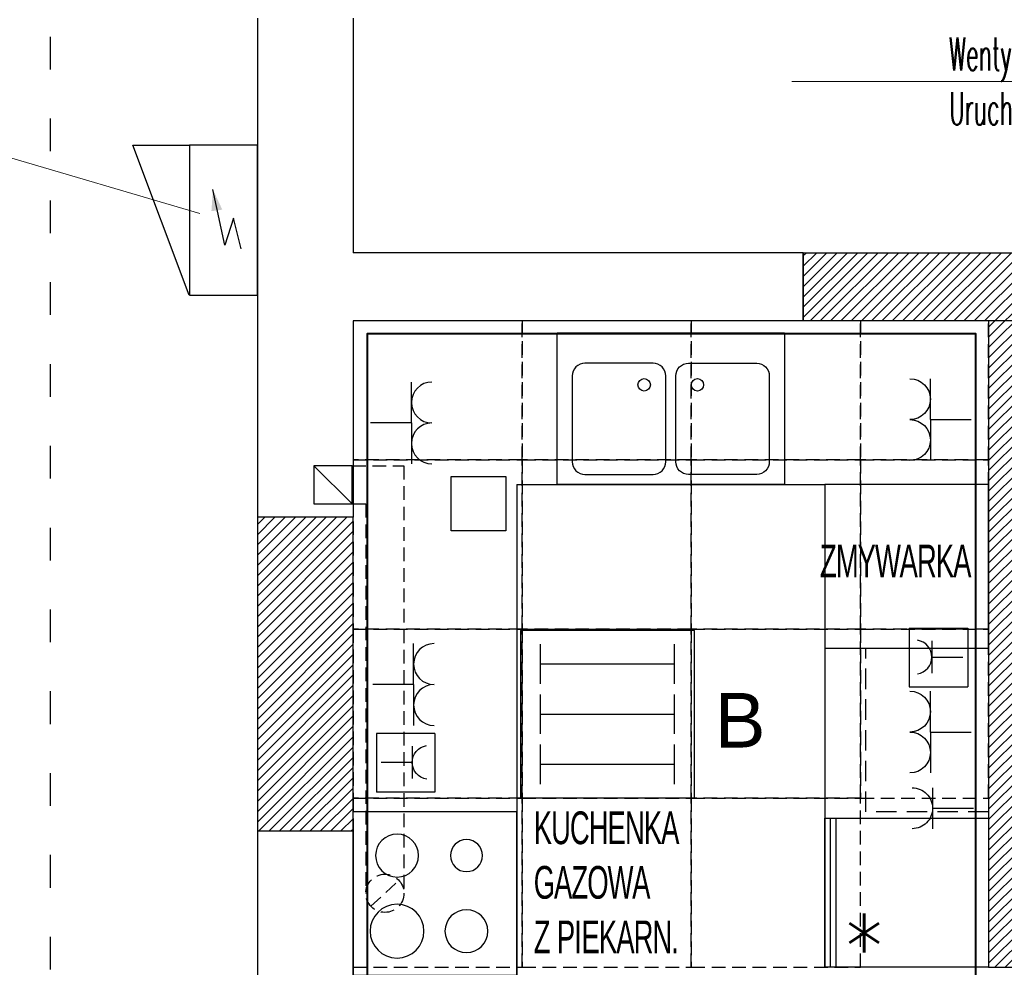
# Model space of a CAD drawing. Header units: millimetres. Extents: x 19325 to 32410, y -4876 to 2807.
# Tile 6 of 72: x 19872 to 20233, y -2418 to -2071. Entities that reach past the tile are written whole.
import ezdxf
from ezdxf import colors
from ezdxf.entities.mleader import LeaderData, LeaderLine
from ezdxf.enums import TextEntityAlignment as Align
from ezdxf.math import Vec2, Vec3

# ---------------------------------------------------------------- set-up
doc = ezdxf.new("R2010")
doc.units = ezdxf.units.MM
for name, pattern in [('ACAD_ISO02W100', [15, 12, -3]), ('ACAD_ISO03W100', [30, 12, -18]), ('DASHED', [0.75, 0.5, -0.25]), ('HIDDEN', [0.375, 0.25, -0.125])]:
    doc.linetypes.add(name, pattern=pattern)
for name, color, linetype, lineweight in [('.WK_WODA_OPIS', 7, 'Continuous', 13), ('2E_INSTA', 40, 'Continuous', 30), ('2E_OPR-WBUDOW', 40, 'Continuous', 30), ('2E_OPRAWY', 40, 'Continuous', 30), ('2E_OSWIETL', 40, 'Continuous', 30), ('A-wentyl', 1, 'Continuous', 30), ('AMATECH_OPRAWY AWARYJNE', 4, 'Continuous', 30), ('opisy 1', 4, 'Continuous', 13)]:
    doc.layers.add(name, color=color, linetype=linetype, lineweight=lineweight)
for name, color, linetype in [('A_hatch', 8, 'Continuous'), ('A_meble', 6, 'Continuous'), ('A_meble kuchnia lazienka', 6, 'Continuous'), ('A_meble łaz kuch', 6, 'Continuous'), ('A_SC_MUROWANA_DZIAŁOWA', 42, 'Continuous'), ('A_scianazew', 42, 'Continuous'), ('a_sciany nowe', 2, 'Continuous'), ('A_SUFITY', 2, 'Continuous')]:
    doc.layers.add(name, color=color, linetype=linetype)
doc.styles.add('Opisowy', font='arial.ttf', dxfattribs={"width": 0.8})
doc.styles.add('PITSIMP8', font='pitsimp8')
doc.styles.add('SIMPLEX', font='simplex.shx')
doc.styles.get("Standard").update_dxf_attribs({"font": 'arial.ttf'})
doc.styles.add('WYMIARY', font='romans.shx', dxfattribs={"width": 0.7})
pattern_1 = [(45, (126731.333, 2800.716), (-1.88090404, 1.88090404), [])]

# ---------------------------------------------------------------- blocks, each defined once
blk = doc.blocks.new('KUCHENKA')
at = {"layer": 'A_meble'}
for p, q in [((0, 0), (0, -60)), ((0, 0), (60, 0)), ((60, 0), (60, -60)), ((0, -60), (60, -60))]:
    blk.add_line(p, q, dxfattribs=at)
for centre, radius in [((43.85, -16.15), 9.87), ((16.15, -16.15), 7.87), ((16.15, -41.6), 5.87), ((43.85, -41.6), 7.87)]:
    blk.add_circle(centre, radius, dxfattribs=at)
blk = doc.blocks.new('_None')
blk = doc.blocks.new('2DEL_019')
for q in [(-2, 0), (0, -2), (2, 0)]:
    blk.add_line((0, 0), q)
for centre in [(-1, 1), (1, 1)]:
    blk.add_arc(centre, 1, 180, 0)
at = {"linetype": 'ByBlock', "style": 'PITSIMP8', "flags": 9}
for tag, p in [('RAUM/GRUPPE', (-0.164, 0.475)), ('BEZEICHNUNG', (-0.164, 0.495)), ('SPANNUNG/FREQUENZ', (-0.164, 0.195)), ('VOLUMENSTROM', (-0.164, 0.355)), ('DRUCK/-STUFE', (-0.164, 0.335)), ('TEMPERATUR', (-0.164, 0.255)), ('POS.NR.G-LV', (-0.164, 0.455)), ('ANSCHLUSS', (-0.164, 0.315)), ('SCHUTZART', (-0.164, 0.215)), ('DREHZAHL', (-0.164, 0.235)), ('KENNUNG', (-0.164, 0.395)), ('LEISTUNG', (-0.164, 0.375)), ('FABRIKAT', (-0.164, 0.435)), ('GROESSE', (-0.164, 0.295)), ('GEWICHT', (-0.164, 0.175)), ('FREI', (-0.164, 0.155)), ('FREI', (-0.164, 0.135)), ('FREI', (-0.164, 0.115)), ('TYP', (-0.164, 0.415)), ('DN', (-0.164, 0.275))]:
    blk.add_attdef(tag, text='', height=0.01, dxfattribs=at).set_placement(p, align=Align.MIDDLE)
blk = doc.blocks.new('2DEL_078')
at = {"color": 0}
for p, q in [((-0.3844, 0.1818), (-0.3844, 0.4182)), ((0.3844, 0.1818), (0.3844, 0.4182)), ((-0.3844, -0.1182), (-0.3844, 0.1182)), ((0.3844, -0.1182), (0.3844, 0.1182)), ((-0.3844, -0.4182), (-0.3844, -0.1818)), ((0.3844, -0.4182), (0.3844, -0.1818))]:
    blk.add_line(p, q, dxfattribs=at)
for p, q in [((-0.3844, 0.3), (0.3844, 0.3)), ((-0.3844, 0), (0.3844, 0)), ((-0.3844, -0.3), (0.3844, -0.3))]:
    blk.add_line(p, q)
blk.add_lwpolyline([(-0.5, -0.5), (0.5, -0.5), (0.5, 0.5), (-0.5, 0.5)], close=True)
at = {"linetype": 'ByBlock', "style": 'PITSIMP8', "flags": 9}
for tag, p in [('RAUM/GRUPPE', (-0.2341, 0.1393)), ('BEZEICHNUNG', (-0.2341, 0.1593)), ('POS.NR.G-LV', (-0.2341, 0.1193)), ('KENNUNG', (-0.2341, 0.0593)), ('FABRIKAT', (-0.2341, 0.0993)), ('TYP', (-0.2341, 0.0793)), ('VOLUMENSTROM', (-0.2341, 0.0193)), ('DRUCK/-STUFE', (-0.2341, -0.0007)), ('LEISTUNG', (-0.2341, 0.0393)), ('ANSCHLUSS', (-0.2341, -0.0207)), ('GROESSE', (-0.2341, -0.0407)), ('DN', (-0.2341, -0.0607)), ('TEMPERATUR', (-0.2341, -0.0807)), ('DREHZAHL', (-0.2341, -0.1007)), ('SPANNUNG/FREQUENZ', (-0.2341, -0.1407)), ('SCHUTZART', (-0.2341, -0.1207)), ('GEWICHT', (-0.2341, -0.1607)), ('FREI', (-0.2341, -0.1807)), ('FREI', (-0.2341, -0.2007)), ('FREI', (-0.2341, -0.2207))]:
    blk.add_attdef(tag, text='', height=0.01, dxfattribs=at).set_placement(p, align=Align.MIDDLE)
blk = doc.blocks.new('gn 1-f')
at = {"layer": '2E_OPR-WBUDOW', "linetype": 'ACAD_ISO02W100', "ltscale": 2}
for p, q in [((15, 7.5), (15, -7.5)), ((15, 0), (0, 0))]:
    blk.add_line(p, q, dxfattribs=at)
blk.add_arc((22.5, 0), 7.5, 90, 270, dxfattribs=at)
blk = doc.blocks.new('2DEL_812')
for p, q in [((-1.43, -1.43), (-1.43, 1.43)), ((-1.43, 1.43), (1.43, 1.43)), ((-0.016, -0.314), (-0.021, 1.194)), ((1.43, -1.43), (1.43, 1.43)), ((-0.816, -0.319), (0.773, -0.321)), ((-1.43, -1.43), (1.43, -1.43))]:
    blk.add_line(p, q)
blk.add_arc((-0.02, -1.147), 0.828, 8.4436, 171.3225)
at = {"linetype": 'ByBlock', "style": 'PITSIMP8', "flags": 9}
for tag, p in [('SPANNUNG/FREQUENZ', (0.044, -0.807)), ('VOLUMENSTROM', (0.044, -0.647)), ('RAUM/GRUPPE', (0.044, -0.527)), ('DRUCK/-STUFE', (0.044, -0.667)), ('BEZEICHNUNG', (0.044, -0.507)), ('TEMPERATUR', (0.044, -0.747)), ('POS.NR.G-LV', (0.044, -0.547)), ('ANSCHLUSS', (0.044, -0.687)), ('SCHUTZART', (0.044, -0.787)), ('DREHZAHL', (0.044, -0.767)), ('KENNUNG', (0.044, -0.607)), ('LEISTUNG', (0.044, -0.627)), ('FABRIKAT', (0.044, -0.567)), ('GROESSE', (0.044, -0.707)), ('GEWICHT', (0.044, -0.827)), ('FREI', (0.044, -0.847)), ('FREI', (0.044, -0.867)), ('FREI', (0.044, -0.887)), ('TYP', (0.044, -0.587)), ('DN', (0.044, -0.727))]:
    blk.add_attdef(tag, text='', height=0.01, dxfattribs=at).set_placement(p, align=Align.MIDDLE)

msp = doc.modelspace()

# ---------------------------------------------------------------- hatches: boundary and pattern name
at = {"layer": 'A_hatch'}
h = msp.add_hatch(dxfattribs=at)
h.set_pattern_fill('COMMON_BRICK', color=256)
h.set_pattern_definition(pattern_1)
h.paths.add_polyline_path([(19993.98, -2929.48), (19993.98, -2917.48), (20083.98, -2917.48), (20083.98, -2842.48), (20275.98, -2842.48), (20275.98, -2854.48), (20095.98, -2854.48), (20095.98, -2929.48)])
h.paths.add_polyline_path([(20226.98, -2181.47), (20226.98, -2418.47), (20275.98, -2418.47), (20275.98, -2481.47), (20287.98, -2481.47), (20287.98, -2418.47), (20302.98, -2418.47), (20302.98, -2406.47), (20238.98, -2406.47), (20238.98, -2284.47), (20238.98, -2284.47), (20238.98, -2181.47)])
h.paths.add_polyline_path([(20158.98, -2156.47), (20158.98, -2181.47), (20248.98, -2181.47), (20248.98, -2156.47)])
h.paths.add_polyline_path([(20402.98, -2418.47), (20402.98, -2406.47), (20438.98, -2406.47), (20438.98, -2418.47)])
h = msp.add_hatch(dxfattribs=at)
h.set_pattern_fill('COMMON_BRICK', color=256)
h.set_pattern_definition(pattern_1)
h.paths.add_polyline_path([(19958.98, -2253.47), (19958.98, -2368.47), (19993.98, -2368.47), (19993.98, -2359.97), (19993.97, -2310.97), (19993.97, -2261.97), (19993.97, -2253.47)])

# ---------------------------------------------------------------- linework, layer by layer
at = {"layer": '2E_OSWIETL'}
for p, q in [((19913.22, -2117.07), (19933.98, -2117.07)), ((19933.97, -2172.07), (19913.22, -2117.07)), ((19958.98, -2117.07), (19933.98, -2117.07)), ((19933.98, -2117.07), (19933.98, -2172.07)), ((19958.98, -2172.07), (19958.98, -2117.07)), ((19947.05, -2153.73), (19942.63, -2133.34)), ((19950.18, -2143.84), (19947.05, -2153.73)), ((19953, -2155), (19950.18, -2143.84)), ((19933.98, -2172.07), (19958.98, -2172.07))]:
    msp.add_line(p, q, dxfattribs=at)
msp.add_solid([(19942.63, -2133.34), (19942.07, -2141.25), (19946.06, -2140.7)], dxfattribs=at)
at = {"layer": 'A-wentyl', "linetype": 'DASHED', "lineweight": 25, "ltscale": 10}
msp.add_line((20000.53, -2396.11), (20010.78, -2386.57), dxfattribs=at)
for points in [[(19993.62, -2234.59), (20012.62, -2234.59), (20012.62, -2391.39)], [(19993.62, -2248.59), (19998.62, -2248.59), (19998.62, -2391.39)]]:
    msp.add_lwpolyline(points, dxfattribs=at)
msp.add_circle((20005.65, -2391.34), 7, dxfattribs=at)
at = {"layer": 'A_meble', "linetype": 'DASHED', "ltscale": 15}
msp.add_lwpolyline([(20226.98, -2361.47), (20181.98, -2361.47), (20181.98, -2301.47), (20226.98, -2301.47)], close=True, dxfattribs=at)
at = {"layer": 'A_meble', "ltscale": 12}
msp.add_lwpolyline([(20226.98, -2418.47), (20166.98, -2418.47), (20166.98, -2363.77), (20226.98, -2363.77)], close=True, dxfattribs=at)
at = {"layer": 'A_meble'}
msp.add_lwpolyline([(20168.98, -2418.47), (20168.98, -2363.77), (20170.98, -2363.77), (20170.98, -2418.47)], close=True, dxfattribs=at)
at = {"layer": 'A_meble kuchnia lazienka'}
for q in [(20053.98, -2645.47), (20166.98, -2241.47)]:
    msp.add_line((20053.98, -2241.47), q, dxfattribs=at)
for points in [[(20152.15, -2185.91), (20152.15, -2241.47), (20068.8, -2241.47), (20068.8, -2185.91), (20152.15, -2185.91)], [(20226.98, -2241.47), (20166.98, -2241.47), (20166.98, -2418.47)]]:
    msp.add_lwpolyline(points, dxfattribs=at)
for points in [[(20074.36, -2201.65), (20074.36, -2233.14, 0.414214), (20078.99, -2237.77), (20103.99, -2237.77, 0.414214), (20108.62, -2233.14), (20108.62, -2201.65, 0.414214), (20103.99, -2197.02), (20078.99, -2197.02, 0.414214)], [(20146.59, -2201.65), (20146.59, -2233.14, -0.414214), (20141.96, -2237.77), (20116.96, -2237.77, -0.414214), (20112.33, -2233.14), (20112.33, -2201.65, -0.414214), (20116.96, -2197.02), (20141.96, -2197.02, -0.414214)]]:
    msp.add_lwpolyline(points, format="xyb", close=True, dxfattribs=at)
for centre in [(20100.72, -2204.92), (20120.23, -2204.92)]:
    msp.add_circle(centre, 2.28, dxfattribs=at)
at = {"layer": 'A_meble łaz kuch'}
msp.add_lwpolyline([(20166.98, -2241.47), (20166.98, -2301.47), (20226.98, -2301.47), (20226.98, -2241.47)], close=True, dxfattribs=at)
at = {"layer": 'A_SC_MUROWANA_DZIAŁOWA'}
for p, q in [((20158.98, -2156.47), (19993.98, -2156.47)), ((20158.98, -2181.47), (19993.98, -2181.47)), ((19979.62, -2234.59), (19979.62, -2248.59)), ((19993.62, -2234.59), (19979.62, -2234.59)), ((19979.62, -2234.59), (19993.62, -2248.59)), ((19993.62, -2248.59), (19993.62, -2234.59)), ((19979.62, -2248.59), (19993.62, -2248.59))]:
    msp.add_line(p, q, dxfattribs=at)
at = {"layer": 'A_SC_MUROWANA_DZIAŁOWA', "linetype": 'ACAD_ISO03W100'}
msp.add_lwpolyline([(19883.01, -3266.41), (21030.34, -3266.41), (21030.34, -1447.29), (19883.01, -1447.29)], close=True, dxfattribs=at)
at = {"layer": 'A_SC_MUROWANA_DZIAŁOWA'}
msp.add_lwpolyline([(20158.98, -2156.47), (20158.98, -2181.47)], dxfattribs=at)
at = {"layer": 'A_scianazew'}
for p, q in [((19958.98, -2070.47), (19958.98, -2253.47)), ((19958.98, -2368.47), (19958.98, -2517.47))]:
    msp.add_line(p, q, dxfattribs=at)
for points in [[(19993.98, -2070.47), (19993.98, -2156.47)], [(19993.98, -2181.47), (19993.98, -2253.47)], [(19993.98, -2368.47), (19993.98, -2451.47)]]:
    msp.add_lwpolyline(points, dxfattribs=at)
at = {"layer": 'a_sciany nowe'}
for points in [[(20158.98, -2156.47), (20248.98, -2156.47), (20248.98, -2181.47), (20158.98, -2181.47)], [(19993.98, -2253.47), (19958.98, -2253.47), (19958.98, -2368.47), (19993.98, -2368.48)]]:
    msp.add_lwpolyline(points, close=True, dxfattribs=at)
msp.add_lwpolyline([(20238.98, -2181.47), (20226.98, -2181.47), (20226.98, -2418.47), (20275.98, -2418.47)], dxfattribs=at)
at = {"layer": 'A_SUFITY', "color": 3, "linetype": 'HIDDEN', "ltscale": 20}
for points in [[(19993.98, -2232.47), (20055.98, -2232.47), (20055.98, -2181.47), (19993.98, -2181.47)], [(20055.98, -2232.47), (20117.98, -2232.47), (20117.98, -2181.47), (20055.98, -2181.47)], [(19993.98, -2294.47), (20055.98, -2294.47), (20055.98, -2232.47), (19993.98, -2232.47)], [(20055.98, -2294.47), (20117.98, -2294.47), (20117.98, -2232.47), (20055.98, -2232.47)], [(20117.98, -2294.47), (20179.98, -2294.47), (20179.98, -2232.47), (20117.98, -2232.47)], [(20179.98, -2294.47), (20226.98, -2294.47), (20226.98, -2232.47), (20179.98, -2232.47)], [(19993.98, -2356.47), (20055.98, -2356.47), (20055.98, -2294.47), (19993.98, -2294.47)], [(20055.98, -2356.47), (20117.98, -2356.47), (20117.98, -2294.47), (20055.98, -2294.47)], [(20117.98, -2356.47), (20179.98, -2356.47), (20179.98, -2294.47), (20117.98, -2294.47)], [(20179.98, -2356.47), (20226.98, -2356.47), (20226.98, -2294.47), (20179.98, -2294.47)], [(19993.98, -2418.47), (20055.98, -2418.47), (20055.98, -2356.47), (19993.98, -2356.47)], [(20055.98, -2418.47), (20117.98, -2418.47), (20117.98, -2356.47), (20055.98, -2356.47)], [(20117.98, -2418.47), (20179.98, -2418.47), (20179.98, -2356.47), (20117.98, -2356.47)]]:
    msp.add_lwpolyline(points, close=True, dxfattribs=at)
at = {"layer": 'A_SUFITY', "color": 3}
msp.add_lwpolyline([(20049.98, -2258.47), (20029.98, -2258.47), (20029.98, -2238.47), (20049.98, -2238.47)], close=True, dxfattribs=at)

# ---------------------------------------------------------------- block references
at = {"xscale": -1}
msp.add_blockref('gn 1-f', (20221.42, -2360.16), dxfattribs=at)
at = {"layer": '2E_INSTA', "yscale": 7.5, "zscale": 7.5}
for name, p, xscale, rotation in [('2DEL_019', (20015.39, -2218.9), 7.5, 270), ('2DEL_812', (20208.58, -2304.88), 7.5, 270), ('2DEL_019', (20016.2, -2314.8), 7.5, 270), ('2DEL_019', (20205.62, -2332.22), -7.5, 90), ('2DEL_812', (20013.3, -2343.49), -7.5, 90)]:
    msp.add_blockref(name, p, dxfattribs=dict(at, xscale=xscale, rotation=rotation))
at = {"layer": '2E_OPRAWY', "xscale": 63.9, "yscale": 61.3, "zscale": 63.9}
msp.add_blockref('2DEL_078', (20087.27, -2325.65), dxfattribs=at)
at = {"layer": 'A_meble kuchnia lazienka', "xscale": -1, "rotation": 89.99962099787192}
msp.add_blockref('KUCHENKA', (19993.97, -2361.37), dxfattribs=at)

# ---------------------------------------------------------------- texts
at = {"layer": 'A_meble', "ltscale": 12, "style": 'SIMPLEX'}
msp.add_text('*', height=25, rotation=180, dxfattribs=at).set_placement((20189.93, -2388.05))
at = {"layer": 'AMATECH_OPRAWY AWARYJNE', "linetype": 'ByBlock', "style": 'Opisowy'}
msp.add_text('B', height=20, dxfattribs=at).set_placement((20126.57, -2337.89, 0))
at = {"layer": 'opisy 1', "char_height": 12, "width": 174.5965, "attachment_point": 7, "rotation": 0}
for s, insert in [('{\\W0.6;\\T0.95;ZMYWARKA}', (20165.15, -2275.51)), ('{\\W0.6;\\T0.95;KUCHENKA \\PGAZOWA\\PZ PIEKARN. \\PELEKTR. }', (20060.22, -2433.33, -0.03))]:
    msp.add_mtext(s, dxfattribs=dict(at, insert=insert))

# ---------------------------------------------------------------- next in the draw order: leaders
at = {"layer": '.WK_WODA_OPIS'}
ml = msp.add_multileader_mtext('Standard', dxfattribs=at)
ml.set_content('\\W0.5;Wentylator ścienny + timer\\PUruchamiany włącznikiem światła', color=256, style='WYMIARY')
ml.set_leader_properties(linetype='ByLayer', lineweight=-1)
ml.set_arrow_properties(name='NONE')
ml.build(insert=Vec2(0, 0))
ml.multileader.update_dxf_attribs({"text_left_attachment_type": 6, "text_right_attachment_type": 6, "text_top_attachment_type": 0, "text_bottom_attachment_type": 0, "dogleg_length": 86.36})
ctx = ml.context
ctx.base_point, ctx.char_height, ctx.landing_gap_size, ctx.plane_origin = Vec3(20213.88, -2093.69, 66.6), 12, 1, Vec3(-5196601.34, -703180.4, 66.6)
ctx.left_attachment, ctx.right_attachment = 6, 6
notes = []
notes.append((ctx, [(0, (1, 1, 0), (20376.23, -2093.69, 66.6), (-1, 0), 8.64, [(0, [(20397.48, -2193.76, 66.6)], 256, [])])]))
ctx.mtext.insert, ctx.mtext.line_spacing_style = Vec3(20212.53, -2077.62, 66.6), 2
ctx.mtext.has_bg_fill, ctx.mtext.bg_color, ctx.mtext.bg_scale_factor, ctx.mtext.bg_transparency, ctx.mtext.use_window_bg_color = 1, -1027028792, 1.5, 0, 1
ml = msp.add_multileader_mtext('Standard', dxfattribs=at)
ml.set_content('{\\W0.5;istn. ZNP - złącze\\Pnapowietrzno-pomiarowe \\Pdo pozostawienia bez zmian}', color=256, style='WYMIARY')
ml.set_leader_properties(linetype='ByLayer', lineweight=-1)
ml.set_arrow_properties(name='NONE')
ml.build(insert=Vec2(0, 0))
ml.multileader.update_dxf_attribs({"text_left_attachment_type": 6, "text_right_attachment_type": 6, "text_top_attachment_type": 0, "text_bottom_attachment_type": 0, "dogleg_length": 86.36, "arrow_head_size": 5})
ctx = ml.context
ctx.base_point, ctx.char_height, ctx.arrow_head_size, ctx.landing_gap_size, ctx.plane_origin = Vec3(19686.88, -2120.17, 3941.31), 15, 5, 1.25, Vec3(-856623.58, 6520418.99, 3941.31)
ctx.left_attachment, ctx.right_attachment = 6, 6
notes.append((ctx, [(0, (1, 1, 0), (19863.39, -2120.17, 3941.31), (-1, 0), 10.8, [(0, [(19937.81, -2142.13, 3941.31)], 256, [])])]))
ctx.mtext.insert, ctx.mtext.line_spacing_style = Vec3(19688.13, -2100.17, 3941.31), 2
ctx.mtext.has_bg_fill, ctx.mtext.bg_color, ctx.mtext.bg_scale_factor, ctx.mtext.bg_transparency, ctx.mtext.use_window_bg_color = 1, -1027028792, 1.5, 0, 1
for ctx, leaders in notes:
    for number, flags, end, landing, length, lines in leaders:
        leader = LeaderData()
        leader.index, (leader.has_last_leader_line, leader.has_dogleg_vector, leader.attachment_direction) = number, flags
        leader.last_leader_point, leader.dogleg_vector, leader.dogleg_length = Vec3(end), Vec3(landing), length
        for number, points, colour, breaks in lines:
            line = LeaderLine()
            line.index, line.vertices, line.color, line.breaks = number, Vec3.list(points), colors.encode_raw_color(colour), breaks
            leader.lines.append(line)
        ctx.leaders.append(leader)

# ---------------------------------------------------------------- next in the draw order: linework, layer by layer
at = {"layer": 'A_SC_MUROWANA_DZIAŁOWA', "color": 2, "lineweight": 40}
msp.add_lwpolyline([(20660.96, -2128.37), (20639.84, -2128.37), (20639.84, -2187.63), (20466.28, -2187.63), (20466.28, -2425.49), (20222.34, -2425.49), (20222.34, -2186.24), (19999.12, -2186.24), (19999.14, -2629.23)], dxfattribs=at)
at = {"layer": 'A_SUFITY', "color": 3, "linetype": 'HIDDEN', "ltscale": 20}
for points in [[(20117.98, -2232.47), (20179.98, -2232.47), (20179.98, -2181.47), (20117.98, -2181.47)], [(20179.98, -2232.47), (20226.98, -2232.47), (20226.98, -2181.47), (20179.98, -2181.47)]]:
    msp.add_lwpolyline(points, close=True, dxfattribs=at)

# ---------------------------------------------------------------- next in the draw order: block references
at = {"layer": '2E_INSTA', "xscale": -7.5, "yscale": 7.5, "zscale": 7.5, "rotation": 90}
msp.add_blockref('2DEL_019', (20205.62, -2217.68), dxfattribs=at)

doc.saveas('drawing.dxf')
